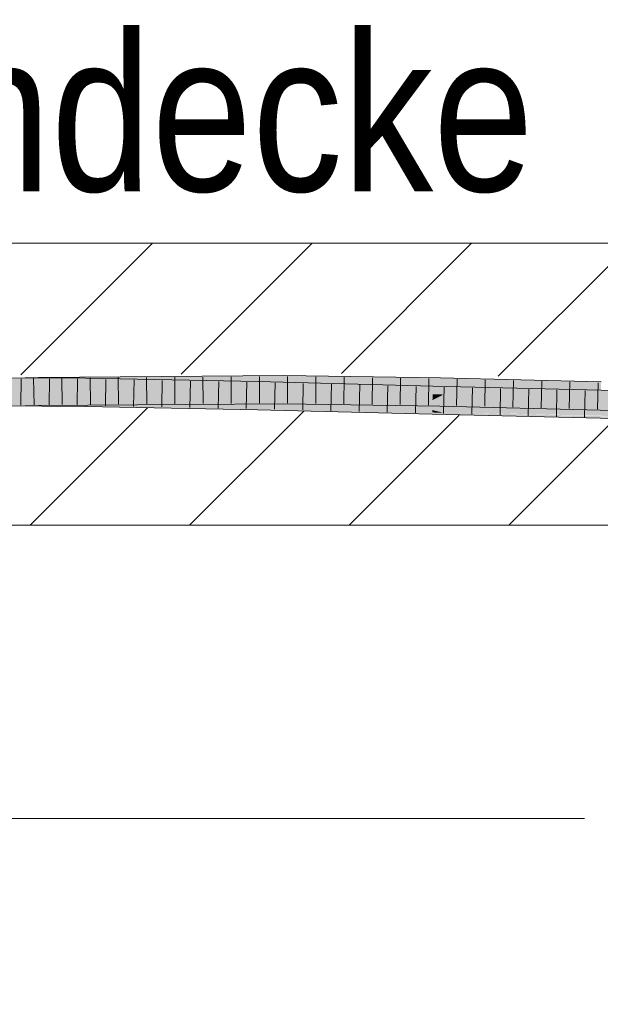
# Model space of a CAD drawing. Extents: x -620 to 3480, y 62 to 1107.
# Tile 175 of 244: x 220.67 to 225.82, y 733.32 to 742.05. Entities that reach past the tile are written whole.
import ezdxf
from ezdxf.lldxf.tags import DXFTag

# ---------------------------------------------------------------- set-up
doc = ezdxf.new("R2010")
doc.units = 0
doc.layers.get('0').update_dxf_attribs({"lineweight": 35})
for name, color, linetype, lineweight, true_color in [('E_Detail_Beschriftung', 7, 'Continuous', 13, 0x009900), ('E_Detail_Wandschraffur', 7, 'Continuous', 5, 0xc0c0c0), ('E_Leerrohr 25-A06G9GVN8I', 7, 'Continuous', 9, 0xff8000), ('E_Leerrohr 25-Shading', 7, 'Continuous', 9, 0xff8000)]:
    doc.layers.add(name, color=color, linetype=linetype, lineweight=lineweight, true_color=true_color)
doc.layers.add('E_Detail_Linie_Text_Bem', color=7, linetype='Continuous', lineweight=13)
doc.styles.get("Standard").update_dxf_attribs({"font": 'ARIALN.TTF'})
tags = doc.linetypes.add('fein_strichliert', pattern=[4, 1, -2, 1]).pattern_tags.tags
tags[8:9] = [DXFTag(74, 4), DXFTag(75, 0), DXFTag(340, '0'), DXFTag(46, 0.0), DXFTag(50, 0.0), DXFTag(44, 0.0), DXFTag(45, 0.0)]
tags[6:7] = [DXFTag(74, 4), DXFTag(75, 0), DXFTag(340, '0'), DXFTag(46, 0.0), DXFTag(50, 0.0), DXFTag(44, 0.0), DXFTag(45, 0.0)]
tags[4:5] = [DXFTag(74, 4), DXFTag(75, 0), DXFTag(340, '0'), DXFTag(46, 0.0), DXFTag(50, 0.0), DXFTag(44, 0.0), DXFTag(45, 0.0)]

# ---------------------------------------------------------------- blocks, each defined once
blk = doc.blocks.new('Shading-A06G9GDR8I', base_point=(183.3344, 736.5506))
at = {"layer": 'E_Leerrohr 25-Shading', "color": 43, "true_color": 0xd7ab7f}
for points in [[(219.3102, 738.8011), (220.8391, 738.8411), (219.2218, 738.8354), (220.8385, 738.8777)], [(220.6597, 738.8364), (221.2544, 738.834), (220.6593, 738.873), (221.2549, 738.8706)], [(220.8391, 738.8411), (223.0139, 738.8927), (220.8385, 738.8777)], [(223.0139, 738.8927), (220.8391, 738.8411), (222.0759, 738.8561), (220.8729, 738.8414)], [(220.8729, 738.8414), (221.0534, 738.8426), (222.0759, 738.8561)], [(221.0534, 738.8426), (223.0139, 738.8561), (223.0139, 738.8686)], [(221.2549, 738.8706), (221.2544, 738.834), (222.0766, 738.8548), (222.0762, 738.8378)], [(223.0139, 738.8927), (222.0759, 738.8561), (223.0139, 738.8686)], [(222.0762, 738.8378), (222.7879, 738.8411), (222.0766, 738.8548)], [(224.402, 738.8524), (224.4024, 738.8736), (223.0139, 738.8686), (223.0139, 738.8927)], [(223.0139, 738.8686), (223.0139, 738.868), (224.3376, 738.8531)], [(223.0139, 738.868), (224.402, 738.8524), (224.3376, 738.8531)], [(223.0139, 738.868), (223.0139, 738.8561), (224.402, 738.8524), (224.4017, 738.837)], [(225.8272, 738.8157), (225.8279, 738.8373), (224.402, 738.8524), (224.4024, 738.8736)], [(222.0762, 738.8378), (221.2544, 738.834), (222.0755, 738.8182)], [(222.7879, 738.8411), (222.0762, 738.8378), (222.7871, 738.8052), (222.0755, 738.8182)], [(222.0755, 738.8182), (222.7871, 738.8045), (222.7871, 738.8052)], [(224.3348, 738.7642), (224.3357, 738.8008), (222.7871, 738.8052), (222.7879, 738.8411)], [(222.7871, 738.8045), (224.3348, 738.7642), (222.7871, 738.8052)], [(224.3348, 738.7642), (225.9512, 738.7622), (224.3357, 738.8008)], [(224.4017, 738.837), (225.8268, 738.8008), (224.402, 738.8524), (225.8272, 738.8157)], [(223.0136, 738.6707), (223.0136, 738.6793), (220.842, 738.6644)], [(223.0136, 738.6707), (224.3978, 738.6401), (223.0136, 738.6793), (224.3981, 738.6543)], [(224.3981, 738.6543), (224.3982, 738.6602), (223.0136, 738.6793)], [(225.9512, 738.7622), (224.3348, 738.7642), (225.9512, 738.7619), (224.5015, 738.7603)], [(224.5015, 738.7603), (225.9507, 738.7363), (225.9512, 738.7619)], [(224.8143, 738.7551), (224.5015, 738.7603), (225.9505, 738.7256)], [(225.9507, 738.7363), (224.8143, 738.7551), (225.9505, 738.7256)], [(219.2218, 738.5853), (220.8426, 738.6277), (219.3102, 738.6243), (220.842, 738.6644)], [(220.6616, 738.6597), (220.6619, 738.623), (221.2523, 738.6536), (221.252, 738.6207)], [(220.6616, 738.6597), (220.8421, 738.6578), (221.2524, 738.6572), (221.2523, 738.6552)], [(220.8426, 738.6277), (223.0136, 738.6427), (220.842, 738.6644), (223.0136, 738.6707)], [(220.8421, 738.6578), (221.2523, 738.6536), (221.2523, 738.6552)], [(221.2523, 738.6536), (221.252, 738.6207), (222.0701, 738.6301), (222.0695, 738.6049)], [(221.2524, 738.6572), (221.2523, 738.6552), (222.0703, 738.6389), (222.0703, 738.635)], [(221.2523, 738.6552), (221.2523, 738.6536), (222.0703, 738.635), (222.0701, 738.6301)], [(222.783, 738.6229), (222.7831, 738.6277), (221.2524, 738.6572)], [(222.0695, 738.6049), (222.7823, 738.5911), (222.0701, 738.6301), (222.7827, 738.6096)], [(222.0701, 738.6301), (222.7827, 738.6096), (222.0703, 738.635), (222.7829, 738.6174)], [(222.0703, 738.635), (222.7829, 738.6174), (222.0703, 738.6389), (222.783, 738.6229)], [(222.7823, 738.5911), (224.3295, 738.5509), (222.7827, 738.6096), (224.3296, 738.5527)], [(222.7827, 738.6096), (224.3296, 738.5527), (222.7829, 738.6174), (224.3299, 738.5666)], [(222.783, 738.6229), (222.7829, 738.6174), (223.2755, 738.6078)], [(223.2755, 738.6078), (222.7829, 738.6174), (224.33, 738.5723), (223.0131, 738.6099)], [(222.7831, 738.6277), (222.783, 738.6229), (224.0632, 738.5927), (223.2755, 738.6078)], [(224.3304, 738.5875), (222.7831, 738.6277), (224.0632, 738.5927)], [(223.0131, 738.6099), (224.3299, 738.5666), (224.33, 738.5723)], [(223.0136, 738.6427), (224.3975, 738.6236), (223.0136, 738.6707), (224.3978, 738.6401)], [(223.2755, 738.6078), (224.33, 738.5723), (224.3301, 738.5756)], [(224.3301, 738.5756), (224.3304, 738.5853), (223.2755, 738.6078), (224.0632, 738.5927)], [(224.3304, 738.5853), (224.3304, 738.5875), (224.0632, 738.5927)], [(224.3975, 738.6236), (225.8207, 738.5875), (224.3978, 738.6401), (225.8207, 738.5887)], [(224.3978, 738.6401), (225.8207, 738.5887), (224.3981, 738.6543), (225.8213, 738.6086)], [(224.3981, 738.6543), (225.8213, 738.6086), (224.3982, 738.6602), (225.8216, 738.6207)], [(225.8216, 738.6207), (225.8217, 738.6241), (224.3982, 738.6602)], [(224.3295, 738.5509), (224.5015, 738.5468), (224.3296, 738.5527)], [(224.3296, 738.5527), (224.5015, 738.5468), (224.3299, 738.5666), (224.4311, 738.5635)], [(224.3299, 738.5666), (224.4311, 738.5635), (224.33, 738.5723), (224.4024, 738.5704)], [(224.33, 738.5723), (224.4024, 738.5704), (224.3301, 738.5756), (224.3869, 738.574)], [(224.3301, 738.5756), (224.3869, 738.574), (224.3304, 738.5853), (224.3406, 738.5851)], [(224.3304, 738.5875), (224.4515, 738.5823), (225.9471, 738.5489), (225.9471, 738.5452)], [(224.4515, 738.5823), (224.3304, 738.5875), (224.3406, 738.5851)], [(224.3406, 738.5851), (224.3304, 738.5875), (224.3304, 738.5853)], [(224.3869, 738.574), (225.1371, 738.553), (224.3406, 738.5851), (224.4515, 738.5823)], [(224.4024, 738.5704), (225.1371, 738.553), (224.3869, 738.574)], [(224.4024, 738.5704), (224.4311, 738.5635), (225.9468, 738.5302), (225.9466, 738.5177)], [(224.4311, 738.5635), (224.5015, 738.5468), (225.9466, 738.5177), (225.9465, 738.5123)], [(224.4515, 738.5823), (225.1371, 738.553), (225.9471, 738.5452), (225.9469, 738.5339)]]:
    blk.add_solid(points, dxfattribs=at)
at = {"layer": 'E_Leerrohr 25-Shading', "color": 31, "true_color": 0xfabd7f}
for points in [[(221.2644, 738.7598), (223.0138, 738.7887), (221.2653, 738.8441), (223.0139, 738.8561)], [(224.4009, 738.7973), (224.4017, 738.837), (223.0138, 738.7887), (223.0139, 738.8561)], [(219.6845, 738.8048), (219.6846, 738.752), (220.6597, 738.8364), (221.2544, 738.834)], [(219.6846, 738.752), (220.6607, 738.748), (221.2544, 738.834), (221.2535, 738.7546)], [(220.6606, 738.748), (220.8405, 738.7527), (220.6596, 738.8364), (220.8391, 738.8411)], [(220.8391, 738.8411), (220.8405, 738.7527), (221.0534, 738.8426), (221.0526, 738.7563)], [(223.0136, 738.6793), (223.0137, 738.7677), (220.842, 738.6644), (220.8405, 738.7527)], [(221.0534, 738.8426), (221.0526, 738.7563), (221.2653, 738.8441), (221.2644, 738.7598)], [(221.2535, 738.7546), (222.0741, 738.7574), (221.2544, 738.834), (222.0755, 738.8182)], [(223.0137, 738.7677), (223.0138, 738.7887), (221.2644, 738.7557), (221.2644, 738.7598)], [(222.0741, 738.7574), (222.7861, 738.7599), (222.0755, 738.8182), (222.7871, 738.8045)], [(224.3347, 738.76), (224.3348, 738.7642), (222.7861, 738.7599), (222.7871, 738.8045)], [(224.3982, 738.6602), (224.3999, 738.7486), (223.0136, 738.6793), (223.0137, 738.7677)], [(223.0138, 738.7887), (223.0137, 738.7677), (224.4009, 738.7973), (224.4002, 738.7629)], [(223.0137, 738.7677), (224.3999, 738.7486), (224.4002, 738.7629)], [(224.4009, 738.7973), (224.4002, 738.7629), (225.8267, 738.7979), (225.8253, 738.7498)], [(225.8267, 738.7979), (225.8268, 738.8008), (224.4009, 738.7973), (224.4017, 738.837)], [(219.3102, 738.6243), (220.842, 738.6644), (219.3468, 738.7136), (220.8405, 738.7527)], [(220.8407, 738.7501), (220.6607, 738.748), (221.2535, 738.7506), (221.2534, 738.7456)], [(220.6616, 738.6597), (221.2524, 738.6572), (220.6607, 738.748), (221.2534, 738.7456)], [(221.0526, 738.7563), (220.8405, 738.7527), (221.0526, 738.7542)], [(221.2535, 738.7546), (220.8407, 738.7501), (221.2535, 738.7506)], [(221.2644, 738.7598), (221.0526, 738.7563), (221.2644, 738.7557), (221.0526, 738.7542)], [(222.7831, 738.6277), (222.7851, 738.7161), (221.2524, 738.6572), (221.2534, 738.7456)], [(222.0738, 738.7455), (221.2535, 738.7506), (222.0736, 738.7361), (221.2534, 738.7456)], [(221.2534, 738.7456), (222.7851, 738.7161), (222.7854, 738.7277)], [(222.0741, 738.7574), (221.2535, 738.7546), (222.0739, 738.7455), (221.2535, 738.7506)], [(222.7854, 738.7277), (222.7857, 738.7411), (222.0736, 738.7361), (222.0738, 738.7455)], [(222.7861, 738.7599), (222.0741, 738.7574), (222.7857, 738.7411), (222.0739, 738.7455)], [(224.3304, 738.5875), (224.3326, 738.6758), (222.7831, 738.6277), (222.7851, 738.7161)], [(222.7851, 738.7161), (224.1255, 738.6858), (222.7854, 738.7277), (223.4597, 738.7176)], [(222.7851, 738.7161), (224.3326, 738.6758), (224.1255, 738.6858)], [(223.4597, 738.7176), (223.0136, 738.739), (222.7854, 738.7277), (222.7857, 738.7411)], [(222.7861, 738.7599), (222.7857, 738.7411), (224.3347, 738.76), (224.3339, 738.7263)], [(224.3339, 738.7263), (223.0136, 738.739), (224.3335, 738.7126)], [(224.3335, 738.7126), (223.0136, 738.739), (224.3333, 738.7045), (223.4597, 738.7176)], [(224.3333, 738.7045), (223.4597, 738.7176), (224.3328, 738.6811), (224.1255, 738.6858)], [(224.1255, 738.6858), (224.3326, 738.6758), (224.3328, 738.6811)], [(224.3328, 738.6811), (224.3326, 738.6758), (224.3426, 738.6808)], [(224.3326, 738.6758), (224.5941, 738.6754), (224.3426, 738.6808)], [(224.3884, 738.7037), (224.3333, 738.7045), (224.3426, 738.6808), (224.3328, 738.6811)], [(224.4037, 738.7114), (224.3335, 738.7126), (224.3884, 738.7037), (224.3333, 738.7045)], [(224.4319, 738.7255), (224.3339, 738.7263), (224.4037, 738.7114), (224.3335, 738.7126)], [(224.3347, 738.76), (224.3339, 738.7263), (224.5015, 738.7603), (224.4319, 738.7255)], [(224.5015, 738.7603), (224.3348, 738.7642), (224.3347, 738.76)], [(224.5941, 738.6754), (224.3884, 738.7037), (224.3426, 738.6808)], [(225.1393, 738.6932), (224.4036, 738.7113), (224.3884, 738.7037)], [(224.5941, 738.6754), (225.9495, 738.6732), (224.3884, 738.7037), (225.1393, 738.6932)], [(225.8217, 738.6241), (225.8243, 738.7124), (224.3982, 738.6602), (224.3999, 738.7486)], [(225.8253, 738.7498), (224.4002, 738.7629), (225.8245, 738.7207), (224.3999, 738.7486)], [(224.3999, 738.7486), (225.8243, 738.7124), (225.8245, 738.7207)], [(225.9497, 738.6823), (224.4037, 738.7114), (225.9495, 738.6732), (224.4036, 738.7113)], [(225.9502, 738.7126), (224.4319, 738.7255), (225.9497, 738.6823), (224.4037, 738.7114)], [(224.5015, 738.7603), (224.4319, 738.7255), (225.9505, 738.7256), (225.9502, 738.7126)], [(225.9471, 738.5489), (225.9488, 738.6373), (224.3304, 738.5875), (224.3326, 738.6758)], [(225.9488, 738.6373), (225.949, 738.6462), (224.3326, 738.6758), (224.5941, 738.6754)], [(225.949, 738.6462), (225.9495, 738.6732), (224.5941, 738.6754)]]:
    blk.add_solid(points, dxfattribs=at)
blk = doc.blocks.new('Referenz-A06G9GVP8I')
at = {"layer": 'E_Detail_Linie_Text_Bem', "linetype": 'Continuous', "ltscale": 0.13}
for p, q in [((201.4698, 740.0663), (261.4478, 740.0663)), ((261.4478, 737.5663), (213.4698, 737.5663))]:
    blk.add_line(p, q, dxfattribs=at)
at = {"layer": 'E_Detail_Linie_Text_Bem', "color": 0, "linetype": 'Continuous', "ltscale": 0.13}
blk.add_line((219.3468, 734.968), (225.6803, 734.968), dxfattribs=at)
at = {"layer": 'E_Detail_Wandschraffur', "linetype": 'fein_strichliert', "ltscale": 0.13}
for p, q in [((220.6836, 738.8985), (221.8514, 740.0663)), ((223.5259, 738.9124), (224.6798, 740.0663)), ((222.1798, 737.5663), (223.1916, 738.5781)), ((225.0082, 737.5663), (225.9555, 738.5136))]:
    blk.add_line(p, q, dxfattribs=at)
at = {"layer": 'E_Detail_Wandschraffur', "linetype": 'ByBlock', "ltscale": 0.13}
for p, q in [((222.1047, 738.9055), (223.2656, 740.0663)), ((224.9161, 738.8884), (226.094, 740.0663)), ((220.7656, 737.5663), (221.807, 738.6077)), ((223.594, 737.5663), (224.5702, 738.5425))]:
    blk.add_line(p, q, dxfattribs=at)
at = {"layer": 'E_Leerrohr 25-A06G9GVN8I', "linetype": 'Continuous', "ltscale": 0.13}
for p, q in [((220.8385, 738.8777), (218.7241, 738.8224)), ((221.2549, 738.8706), (219.6844, 738.877)), ((220.6857, 738.8654), (220.6841, 738.6304)), ((220.7964, 738.8691), (220.8003, 738.6342)), ((223.0139, 738.8927), (220.8385, 738.8777)), ((220.936, 738.8644), (220.9339, 738.6294)), ((221.0466, 738.8717), (221.0501, 738.6367)), ((221.1862, 738.8634), (221.1836, 738.6284)), ((222.788, 738.8411), (221.2549, 738.8706)), ((221.2969, 738.8734), (221.2999, 738.6384)), ((221.4364, 738.8596), (221.4334, 738.6246)), ((221.5471, 738.8751), (221.5496, 738.6401)), ((221.6866, 738.8548), (221.6831, 738.6198)), ((221.7973, 738.8768), (221.7994, 738.6419)), ((222.0476, 738.8786), (222.0491, 738.6436)), ((222.2978, 738.8803), (222.2989, 738.6453)), ((222.548, 738.882), (222.5486, 738.647)), ((222.7983, 738.8837), (222.7984, 738.6487)), ((224.4024, 738.8736), (223.0139, 738.8927)), ((223.0485, 738.8847), (223.0481, 738.6497)), ((223.2989, 738.8813), (223.2977, 738.6463)), ((223.5492, 738.8778), (223.5473, 738.6428)), ((223.7996, 738.8744), (223.7969, 738.6394)), ((224.05, 738.8709), (224.0465, 738.636)), ((224.3004, 738.8675), (224.296, 738.6325)), ((225.8278, 738.8374), (224.4024, 738.8736)), ((224.5506, 738.8623), (224.5457, 738.6274)), ((224.8007, 738.856), (224.7955, 738.621)), ((221.9367, 738.85), (221.9328, 738.615)), ((222.1869, 738.8452), (222.1826, 738.6102)), ((222.4371, 738.8403), (222.4323, 738.6054)), ((222.6872, 738.8355), (222.6821, 738.6006)), ((224.3357, 738.8008), (222.788, 738.8411)), ((222.9373, 738.8297), (222.9319, 738.5948)), ((223.1872, 738.8232), (223.1818, 738.5883)), ((223.4372, 738.8167), (223.4316, 738.5818)), ((223.6871, 738.8102), (223.6815, 738.5753)), ((223.9371, 738.8037), (223.9314, 738.5688)), ((224.1871, 738.7972), (224.1812, 738.5623)), ((225.9512, 738.7622), (224.3357, 738.8008)), ((224.437, 738.7909), (224.4312, 738.556)), ((224.6868, 738.7849), (224.6812, 738.55)), ((224.9366, 738.779), (224.9313, 738.544)), ((225.0508, 738.8496), (225.0452, 738.6147)), ((225.1864, 738.773), (225.1813, 738.538)), ((225.3009, 738.8432), (225.2949, 738.6083)), ((225.4362, 738.767), (225.4313, 738.5321)), ((225.551, 738.8369), (225.5447, 738.602)), ((225.8011, 738.8305), (225.7944, 738.5956)), ((225.686, 738.7611), (225.6814, 738.5261)), ((220.8426, 738.6278), (218.7315, 738.5725)), ((221.252, 738.6206), (219.6848, 738.627)), ((223.0136, 738.6427), (220.8426, 738.6278)), ((222.7823, 738.5911), (221.252, 738.6206)), ((224.3295, 738.5509), (222.7823, 738.5911)), ((224.3975, 738.6236), (223.0136, 738.6427)), ((225.8207, 738.5875), (224.3975, 738.6236)), ((225.9465, 738.5123), (224.3295, 738.5509)), ((227.2639, 738.5413), (225.8207, 738.5875))]:
    blk.add_line(p, q, dxfattribs=at)
at = {"layer": 'E_Detail_Beschriftung', "linetype": 'Continuous', "ltscale": 0.13, "char_height": 1.4, "attachment_point": 1}
for s, insert in [('{\\fArial Narrow;Rohdecke}', (218.0092, 741.9271)), ('{\\fArial Narrow;Stahlbeton}', (212.485, 734.746))]:
    blk.add_mtext(s, dxfattribs=dict(at, insert=insert))

msp = doc.modelspace()

# ---------------------------------------------------------------- block references
at = {"color": 8, "lineweight": 25, "ltscale": 0.25, "true_color": 0x808080}
msp.add_blockref('Referenz-A06G9GVP8I', (0, 0), dxfattribs=at)
msp.add_blockref('Shading-A06G9GDR8I', (183.3344, 736.5506))

doc.saveas('drawing.dxf')
